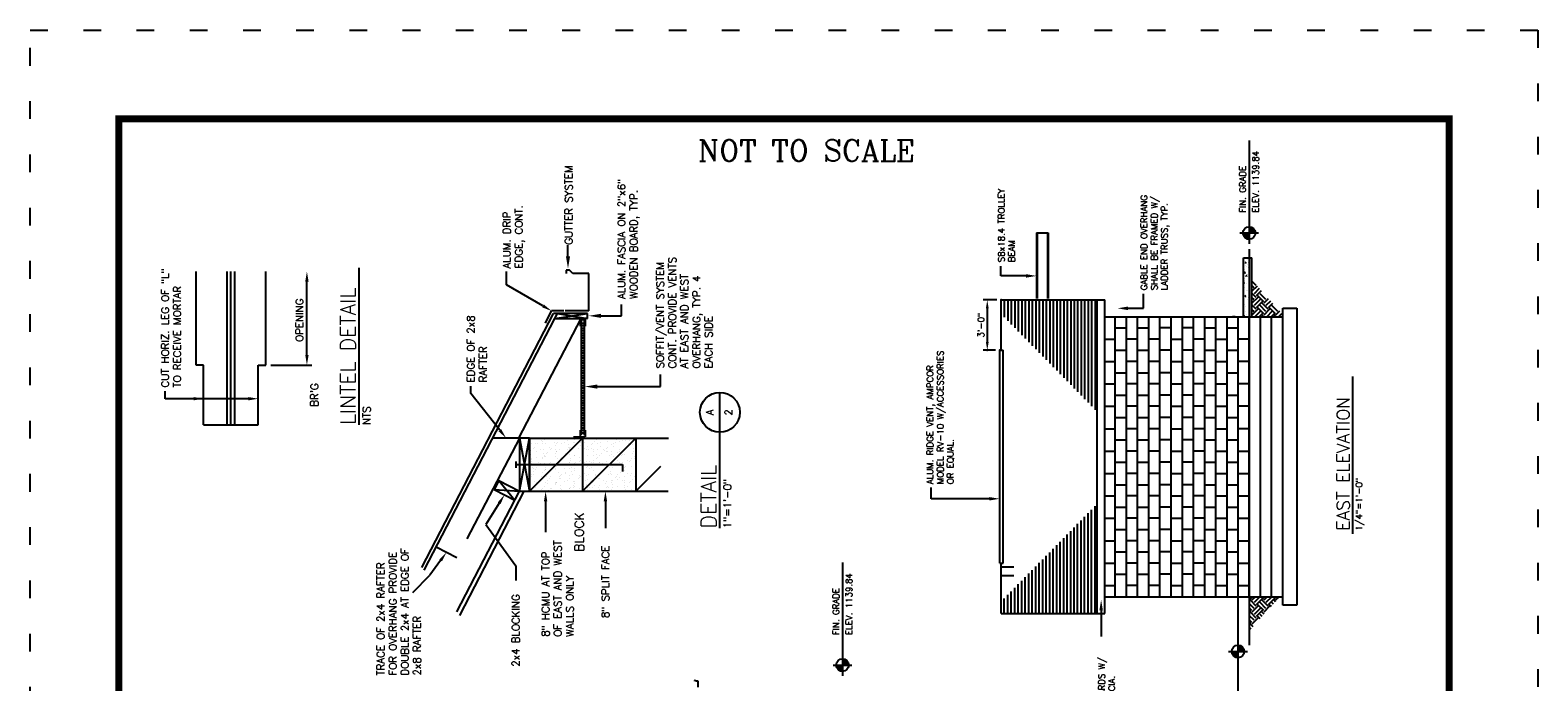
# Model space of a CAD drawing. Header units: feet. Extents: x 56.7 to 65.2, y 40.1 to 51.1.
# Tile 168 of 168: x 56.7 to 65.2, y 47.4 to 51.1. Entities that reach past the tile are written whole.
import ezdxf
from ezdxf.enums import TextEntityAlignment as Align

# ---------------------------------------------------------------- set-up
doc = ezdxf.new("R2010")
doc.units = ezdxf.units.FT
doc.header["$LTSCALE"] = 16
doc.header["$MEASUREMENT"] = 0
for name, pattern in [('CENTER', [1.4375, 1.25, -0.0625, 0.0625, -0.0625]), ('D1', [0.08, 0.04, -0.04]), ('DOT2', [0.125, 0, -0.125]), ('HIDDEN', [0.1875, 0.125, -0.0625])]:
    doc.linetypes.add(name, pattern=pattern)
doc.layers.get('0').update_dxf_attribs({"linetype": 'CONTINUOUS'})
doc.layers.get('DEFPOINTS').update_dxf_attribs({"linetype": 'CONTINUOUS'})
for name, color, linetype in [('ARWALL', 9, 'CONTINUOUS'), ('BLOCK', 250, 'CONTINUOUS'), ('BORDER', 7, 'CONTINUOUS'), ('BUILDING', 9, 'CONTINUOUS'), ('CONC-BLK', 14, 'CONTINUOUS'), ('DIM-1', 4, 'CONTINUOUS'), ('EARTH', 3, 'CONTINUOUS'), ('HCMU', 9, 'CONTINUOUS'), ('NOTES', 4, 'CONTINUOUS'), ('PAGE-NO', 9, 'CONTINUOUS'), ('STEEL', 7, 'CONTINUOUS'), ('T', 4, 'CONTINUOUS'), ('TEXT', 7, 'CONTINUOUS'), ('TRUSS', 9, 'CONTINUOUS'), ('WOOD', 9, 'CONTINUOUS')]:
    doc.layers.add(name, color=color, linetype=linetype)
doc.styles.add('ROMANS', font='ROMANS.shx', dxfattribs={"height": 1.5})
doc.styles.add('STYLE3', font='romanc.shx')

# ---------------------------------------------------------------- blocks, each defined once
blk = doc.blocks.new('*X14')
at = {"color": 0}
for p, q in [((477.94, 272.64), (477.94, 272.64)), ((478.35, 272.48), (478.35, 272.48)), ((478.05, 270.07), (478.05, 270.07)), ((478.32, 271.47), (478.32, 271.47)), ((478.37, 272.25), (478.37, 272.25)), ((478.43, 270.33), (478.43, 270.33)), ((478.74, 271.2), (478.74, 271.2)), ((478.87, 270.18), (478.87, 270.18)), ((479.34, 271.57), (479.34, 271.57)), ((479.52, 271.4), (479.52, 271.4)), ((479.72, 271.32), (479.72, 271.32)), ((479.78, 269.39), (479.78, 269.39)), ((480.23, 270.35), (480.23, 270.35)), ((480.26, 270.24), (480.26, 270.24)), ((480.39, 270.6), (480.39, 270.6)), ((480.75, 270.42), (480.75, 270.42)), ((481.39, 269.69), (481.39, 269.69)), ((481.57, 269.52), (481.57, 269.52)), ((477.95, 267.73), (477.95, 267.73)), ((478.38, 268.81), (478.38, 268.81)), ((478.46, 267.53), (478.46, 267.53)), ((478.49, 268.4), (478.49, 268.4)), ((478.55, 266.47), (478.55, 266.47)), ((478.57, 268.64), (478.57, 268.64)), ((478.98, 267.6), (478.98, 267.6)), ((479.13, 268.97), (479.13, 268.97)), ((479.44, 267.84), (479.44, 267.84)), ((479.55, 268.7), (479.55, 268.7)), ((479.79, 267.71), (479.79, 267.71)), ((479.84, 267.46), (479.84, 267.46)), ((479.94, 266.46), (479.94, 266.46)), ((480.43, 266.93), (480.43, 266.93)), ((480.62, 266.76), (480.62, 266.76)), ((481.05, 268.39), (481.05, 268.39)), ((481.07, 267.73), (481.07, 267.73)), ((481.11, 266.46), (481.11, 266.46)), ((481.15, 267.89), (481.15, 267.89)), ((481.67, 267.96), (481.67, 267.96)), ((482.44, 268.72), (482.44, 268.72)), ((482.46, 267.5), (482.46, 267.5)), ((482.48, 268.06), (482.48, 268.06)), ((483.05, 266.47), (483.05, 266.47)), ((483.81, 266.56), (483.81, 266.56)), ((478.02, 264.89), (478.02, 264.89)), ((478.05, 263.69), (478.05, 263.69)), ((478.48, 265.09), (478.48, 265.09)), ((478.62, 264.55), (478.62, 264.55)), ((478.76, 265.22), (478.76, 265.22)), ((479.38, 265.06), (479.38, 265.06)), ((479.48, 264.18), (479.48, 264.18)), ((479.66, 264.01), (479.66, 264.01)), ((479.9, 265.13), (479.9, 265.13)), ((479.91, 265.54), (479.91, 265.54)), ((479.97, 263.61), (479.97, 263.61)), ((480.36, 266.2), (480.36, 266.2)), ((480.71, 265.24), (480.71, 265.24)), ((480.74, 263.96), (480.74, 263.96)), ((481.16, 263.69), (481.16, 263.69)), ((481.18, 264.54), (481.18, 264.54)), ((481.49, 265.97), (481.49, 265.97)), ((481.88, 265.23), (481.88, 265.23)), ((482.07, 265.42), (482.07, 265.42)), ((482.48, 265.05), (482.48, 265.05)), ((482.52, 265.57), (482.52, 265.57)), ((482.59, 265.49), (482.59, 265.49)), ((482.59, 263.64), (482.59, 263.64)), ((482.67, 264.88), (482.67, 264.88)), ((483.4, 265.59), (483.4, 265.59)), ((483.47, 266.2), (483.47, 266.2)), ((483.54, 264.09), (483.54, 264.09)), ((483.86, 263.97), (483.86, 263.97)), ((483.88, 264.63), (483.88, 264.63)), ((484.28, 263.7), (484.28, 263.7)), ((484.76, 265.77), (484.76, 265.77)), ((484.99, 265.23), (484.99, 265.23)), ((485.08, 265.56), (485.08, 265.56)), ((485.15, 263.63), (485.15, 263.63)), ((485.28, 265.84), (485.28, 265.84)), ((485.68, 263.31), (485.68, 263.31)), ((486.2, 263.37), (486.2, 263.37)), ((486.49, 264.67), (486.49, 264.67)), ((486.97, 263.97), (486.97, 263.97)), ((487.02, 263.48), (487.02, 263.48)), ((487.39, 263.7), (487.39, 263.7)), ((480.53, 263.21), (480.53, 263.21)), ((482.99, 262.95), (482.99, 262.95)), ((483.51, 263.02), (483.51, 263.02)), ((484.32, 263.13), (484.32, 263.13)), ((484.53, 263.18), (484.53, 263.18)), ((484.72, 263.01), (484.72, 263.01))]:
    blk.add_line(p, q, dxfattribs=at)
blk = doc.blocks.new('*X12')
at = {"color": 0}
for p, q in [((483.17, 282.59), (483.17, 282.59)), ((483.25, 283.9), (483.25, 283.9)), ((483.31, 281.97), (483.31, 281.97)), ((483.35, 282.42), (483.35, 282.42)), ((483.62, 284.01), (483.62, 284.01)), ((483.69, 283.76), (483.69, 283.76)), ((484.05, 283.74), (484.05, 283.74)), ((484.21, 283.83), (484.21, 283.83)), ((484.22, 281.62), (484.22, 281.62)), ((484.43, 281.51), (484.43, 281.51)), ((484.52, 282.9), (484.52, 282.9)), ((485.02, 283.93), (485.02, 283.93)), ((485.56, 282.77), (485.56, 282.77)), ((485.86, 283.93), (485.86, 283.93)), ((485.93, 282.01), (485.93, 282.01)), ((485.95, 281.46), (485.95, 281.46)), ((486.17, 283.47), (486.17, 283.47)), ((486.36, 283.3), (486.36, 283.3)), ((486.38, 284.11), (486.38, 284.11)), ((486.74, 284.02), (486.74, 284.02)), ((486.9, 284.18), (486.9, 284.18)), ((487.16, 283.75), (487.16, 283.75)), ((487.22, 283), (487.22, 283)), ((487.23, 282.5), (487.23, 282.5)), ((487.3, 281.64), (487.3, 281.64)), ((487.55, 281.51), (487.55, 281.51)), ((487.82, 281.71), (487.82, 281.71)), ((488.22, 281.59), (488.22, 281.59)), ((483.25, 281.11), (483.25, 281.11)), ((483.26, 280.26), (483.26, 280.26)), ((483.26, 278.87), (483.26, 278.87)), ((483.36, 278.54), (483.36, 278.54)), ((483.37, 280.05), (483.37, 280.05)), ((484.18, 278.64), (484.18, 278.64)), ((484.58, 280.97), (484.58, 280.97)), ((484.61, 281.29), (484.61, 281.29)), ((484.64, 279.05), (484.64, 279.05)), ((484.85, 281.24), (484.85, 281.24)), ((485.13, 281.36), (485.13, 281.36)), ((485.22, 280.71), (485.22, 280.71)), ((485.24, 279), (485.24, 279)), ((485.4, 280.54), (485.4, 280.54)), ((485.53, 278.82), (485.53, 278.82)), ((485.66, 278.73), (485.66, 278.73)), ((485.99, 280.08), (485.99, 280.08)), ((486.05, 278.89), (486.05, 278.89)), ((486.27, 279.74), (486.27, 279.74)), ((486.37, 280.27), (486.37, 280.27)), ((486.87, 279), (486.87, 279)), ((487.27, 278.83), (487.27, 278.83)), ((487.28, 281.07), (487.28, 281.07)), ((487.34, 279.14), (487.34, 279.14)), ((487.45, 278.66), (487.45, 278.66)), ((487.97, 281.24), (487.97, 281.24)), ((488.23, 279.18), (488.23, 279.18)), ((484.26, 277.96), (484.26, 277.96)), ((484.44, 277.79), (484.44, 277.79)), ((485.31, 276.99), (485.31, 276.99)), ((486.05, 278.15), (486.05, 278.15)), ((486.05, 276.5), (486.05, 276.5)), ((486.12, 276.23), (486.12, 276.23)), ((486.31, 276.08), (486.31, 276.08)), ((486.46, 276.35), (486.46, 276.35)), ((486.47, 276.23), (486.47, 276.23)), ((486.49, 275.91), (486.49, 275.91)), ((486.98, 276.42), (486.98, 276.42)), ((487.18, 277.77), (487.18, 277.77)), ((487.41, 277.22), (487.41, 277.22)), ((487.79, 276.53), (487.79, 276.53)), ((487.36, 275.11), (487.36, 275.11)), ((487.47, 275.29), (487.47, 275.29)), ((487.99, 275.26), (487.99, 275.26))]:
    blk.add_line(p, q, dxfattribs=at)
blk = doc.blocks.new('*X13')
at = {"color": 0}
for p, q in [((483.35, 276.22), (483.35, 276.22)), ((483.44, 278.12), (483.44, 278.12)), ((483.5, 276.19), (483.5, 276.19)), ((483.76, 276), (483.76, 276)), ((484.07, 277.76), (484.07, 277.76)), ((484.29, 276.07), (484.29, 276.07)), ((484.7, 277.12), (484.7, 277.12)), ((485.1, 276.17), (485.1, 276.17)), ((483.3, 275.2), (483.3, 275.2)), ((483.49, 275.03), (483.49, 275.03)), ((483.56, 274.27), (483.56, 274.27)), ((483.74, 273.99), (483.74, 273.99)), ((484.16, 273.72), (484.16, 273.72)), ((484.36, 274.23), (484.36, 274.23)), ((484.77, 275.19), (484.77, 275.19)), ((484.87, 275.26), (484.87, 275.26)), ((485.21, 273.6), (485.21, 273.6)), ((486.02, 273.71), (486.02, 273.71)), ((486.18, 274.3), (486.18, 274.3)), ((486.85, 273.99), (486.85, 273.99)), ((487.28, 273.73), (487.28, 273.73)), ((487.38, 273.89), (487.38, 273.89)), ((487.9, 273.95), (487.9, 273.95))]:
    blk.add_line(p, q, dxfattribs=at)
blk = doc.blocks.new('*X10')
at = {"color": 0}
for p, q in [((477.82, 283.73), (477.82, 283.73)), ((477.99, 283.82), (477.99, 283.82)), ((478.05, 281.89), (478.05, 281.89)), ((478.11, 283.59), (478.11, 283.59)), ((478.2, 281.5), (478.2, 281.5)), ((478.29, 283.42), (478.29, 283.42)), ((478.31, 283.05), (478.31, 283.05)), ((479.16, 282.62), (479.16, 282.62)), ((480.16, 281.71), (480.16, 281.71)), ((477.87, 280.4), (477.87, 280.4)), ((478.11, 279.96), (478.11, 279.96)), ((478.21, 279.87), (478.21, 279.87)), ((478.63, 281.23), (478.63, 281.23)), ((479.01, 278.99), (479.01, 278.99)), ((479.2, 278.96), (479.2, 278.96)), ((479.23, 280.58), (479.23, 280.58)), ((479.39, 278.79), (479.39, 278.79)), ((479.4, 280.95), (479.4, 280.95)), ((479.43, 278.72), (479.43, 278.72)), ((479.47, 279.02), (479.47, 279.02)), ((479.75, 280.65), (479.75, 280.65)), ((480.14, 280.26), (480.14, 280.26)), ((480.56, 280.76), (480.56, 280.76)), ((480.67, 279.95), (480.67, 279.95)), ((482.08, 279.06), (482.08, 279.06)), ((482.13, 279), (482.13, 279)), ((482.55, 278.73), (482.55, 278.73)), ((482.84, 278.47), (482.84, 278.47)), ((477.84, 277.75), (477.84, 277.75)), ((477.98, 277.83), (477.98, 277.83)), ((478.18, 278.04), (478.18, 278.04)), ((478.24, 276.11), (478.24, 276.11)), ((478.25, 276.2), (478.25, 276.2)), ((478.43, 276.03), (478.43, 276.03)), ((478.79, 277.93), (478.79, 277.93)), ((478.9, 275.36), (478.9, 275.36)), ((479.53, 277.1), (479.53, 277.1)), ((479.71, 275.47), (479.71, 275.47)), ((479.82, 276.49), (479.82, 276.49)), ((480.15, 278.11), (480.15, 278.11)), ((480.24, 276.22), (480.24, 276.22)), ((480.26, 277.99), (480.26, 277.99)), ((480.67, 278.18), (480.67, 278.18)), ((480.73, 278.02), (480.73, 278.02)), ((480.8, 276.1), (480.8, 276.1)), ((480.95, 277.76), (480.95, 277.76)), ((481.07, 275.64), (481.07, 275.64)), ((481.25, 277.08), (481.25, 277.08)), ((481.44, 276.91), (481.44, 276.91)), ((481.48, 278.29), (481.48, 278.29)), ((481.59, 275.71), (481.59, 275.71)), ((482.15, 277.13), (482.15, 277.13)), ((482.31, 276.11), (482.31, 276.11)), ((482.41, 275.82), (482.41, 275.82)), ((482.93, 276.49), (482.93, 276.49)), ((477.93, 273.71), (477.93, 273.71)), ((478.3, 274.18), (478.3, 274.18)), ((478.38, 275.29), (478.38, 275.29)), ((478.64, 275.25), (478.64, 275.25)), ((479.3, 275.23), (479.3, 275.23)), ((479.59, 275.17), (479.59, 275.17)), ((480.3, 274.32), (480.3, 274.32)), ((480.48, 274.15), (480.48, 274.15)), ((480.63, 273.98), (480.63, 273.98)), ((480.86, 274.17), (480.86, 274.17)), ((481.05, 273.71), (481.05, 273.71)), ((481.76, 275.25), (481.76, 275.25)), ((482.21, 275.2), (482.21, 275.2))]:
    blk.add_line(p, q, dxfattribs=at)
blk = doc.blocks.new('*X11')
at = {"color": 0}
for p, q in [((478.83, 283.12), (478.83, 283.12)), ((479.34, 282.88), (479.34, 282.88)), ((479.34, 282.76), (479.34, 282.76)), ((479.64, 283.22), (479.64, 283.22)), ((480.34, 281.54), (480.34, 281.54)), ((480.51, 284), (480.51, 284)), ((480.55, 283.8), (480.55, 283.8)), ((480.61, 281.88), (480.61, 281.88)), ((480.93, 283.74), (480.93, 283.74)), ((481, 283.4), (481, 283.4)), ((481.32, 281.5), (481.32, 281.5)), ((481.52, 283.47), (481.52, 283.47)), ((481.96, 282.91), (481.96, 282.91)), ((482.17, 283.5), (482.17, 283.5)), ((482.33, 283.58), (482.33, 283.58)), ((482.45, 282.77), (482.45, 282.77)), ((481.21, 280.75), (481.21, 280.75)), ((481.74, 281.23), (481.74, 281.23)), ((481.92, 280.93), (481.92, 280.93)), ((482.02, 280.98), (482.02, 280.98)), ((482.21, 279.83), (482.21, 279.83)), ((482.39, 279.66), (482.39, 279.66)), ((482.44, 281), (482.44, 281))]:
    blk.add_line(p, q, dxfattribs=at)
blk = doc.blocks.new('EL')
at = {"layer": 'T', "color": 3}
for p, q in [((-0.086, 0.037), (-0.086, 0)), ((-0.078, 0.052), (-0.078, 0)), ((-0.07, 0.062), (-0.07, 0)), ((-0.062, 0.07), (-0.062, 0)), ((-0.055, 0.076), (-0.055, 0)), ((-0.047, 0.081), (-0.047, 0)), ((-0.039, 0.085), (-0.039, 0)), ((-0.031, 0.088), (-0.031, 0)), ((-0.023, 0.091), (-0.023, 0)), ((-0.016, 0.092), (-0.016, 0)), ((-0.008, 0.094), (-0.008, 0)), ((0.008, 0), (0.008, -0.094)), ((0.016, 0), (0.016, -0.092)), ((0.023, 0), (0.023, -0.091)), ((0.031, 0), (0.031, -0.088)), ((0.039, 0), (0.039, -0.085)), ((0.047, 0), (0.047, -0.081)), ((0.055, 0), (0.055, -0.076)), ((0.062, 0), (0.062, -0.07)), ((0.07, 0), (0.07, -0.062)), ((0.078, 0), (0.078, -0.052)), ((0.086, 0), (0.086, -0.037))]:
    blk.add_line(p, q, dxfattribs=at)
at = {"layer": 'T'}
blk.add_line((0, 0.141), (0, -0.141), dxfattribs=at)
blk.add_circle((0, 0), 0.0937, dxfattribs=at)
blk = doc.blocks.new('*X6')
at = {"color": 0}
for p, q in [((1197.9, 492.5), (1198.6, 492.8)), ((1197.9, 492.5), (1198.4, 492.2)), ((1198.4, 492.2), (1198.6, 492.8)), ((1199.2, 490.8), (1199.2, 490.8)), ((1200.1, 489), (1200.1, 489)), ((1200.2, 492.6), (1200.2, 492.6)), ((1201.3, 491.4), (1201.3, 491.4)), ((1202.7, 492.9), (1202.7, 492.9)), ((1203.9, 489.5), (1203.9, 489.5)), ((1205, 491.8), (1205, 491.8)), ((1206.5, 492.2), (1206.5, 492.2)), ((1208, 492.7), (1208, 492.7)), ((1210.2, 490.3), (1210.2, 490.3)), ((1210.9, 492.8), (1210.9, 492.8)), ((1211.5, 489.6), (1211.5, 489.6)), ((1211.6, 492.9), (1211.6, 492.9)), ((1212.3, 491.7), (1213, 492)), ((1212.3, 491.7), (1212.7, 491.4)), ((1212.7, 491.4), (1213, 492)), ((1212.7, 490.7), (1212.7, 490.7)), ((1213.4, 492.5), (1213.4, 492.5)), ((1216.5, 491.1), (1216.5, 491.1)), ((1216.6, 490.2), (1216.6, 490.2)), ((1218.7, 492.3), (1218.7, 492.3)), ((1221.7, 492.6), (1222, 492.9)), ((1221.7, 492.6), (1222.3, 492.5)), ((1221.7, 491), (1221.7, 491)), ((1222.3, 492.5), (1222.2, 492.9)), ((1222.8, 492), (1222.8, 492)), ((1224, 492.1), (1224, 492.1)), ((1225.3, 492.3), (1225.3, 492.3)), ((1226.6, 490.9), (1227.3, 491.2)), ((1226.6, 490.9), (1227.1, 490.6)), ((1226.9, 491.7), (1226.9, 491.7)), ((1227.1, 490.6), (1227.3, 491.2)), ((1227.9, 489.8), (1227.9, 489.8)), ((1228.9, 491.9), (1229.4, 492.5)), ((1228.9, 491.9), (1229.5, 491.9)), ((1229.1, 492.8), (1229.1, 492.8)), ((1229.5, 491.9), (1229.4, 492.5)), ((1229.4, 491.8), (1229.4, 491.8)), ((1231.8, 489), (1231.8, 489)), ((1231.9, 492.3), (1231.9, 492.3)), ((1232.8, 489.7), (1232.8, 489.7)), ((1233.8, 490.8), (1233.8, 490.8)), ((1234.7, 491.6), (1234.7, 491.6)), ((1235.3, 490), (1235.3, 490)), ((1236.1, 491.3), (1236.5, 491.9)), ((1236.1, 491.3), (1236.7, 491.2)), ((1236.7, 491.2), (1236.5, 491.9)), ((1237, 489.7), (1237, 489.7)), ((1239.1, 490.5), (1239.1, 490.5)), ((1239.6, 491.8), (1239.6, 491.8))]:
    blk.add_line(p, q, dxfattribs=at)
blk = doc.blocks.new('*X8')
at = {"color": 0}
for p, q in [((82.21, 71.96), (82.66, 72.41)), ((82.77, 71.46), (83.44, 72.12)), ((83.79, 72.12), (83.51, 72.41)), ((83.79, 71.77), (84.43, 72.41)), ((84.32, 71.24), (85.49, 72.41)), ((84.85, 70.71), (86.27, 72.12)), ((86.62, 72.12), (86.34, 72.41)), ((86.62, 71.77), (87.26, 72.41)), ((87.15, 71.24), (88.32, 72.41)), ((87.68, 70.71), (89.1, 72.12)), ((89.45, 72.12), (89.17, 72.41)), ((89.45, 71.77), (89.95, 72.27)), ((84.85, 70.36), (83.44, 71.77)), ((84.65, 69.8), (85.21, 70.36)), ((86.62, 69.3), (85.21, 70.71)), ((85.21, 69.3), (85.74, 69.83)), ((87.15, 69.83), (85.74, 71.24)), ((85.77, 68.8), (86.27, 69.3)), ((87.68, 70.36), (86.27, 71.77)), ((87.68, 67.53), (86.27, 68.94)), ((86.62, 68.94), (88.03, 70.36)), ((87.15, 68.41), (88.57, 69.83)), ((87.68, 67.88), (89.1, 69.3)), ((89.45, 69.3), (88.03, 70.71)), ((89.95, 69.86), (88.57, 71.24)), ((89.95, 67.03), (88.57, 68.41)), ((89.95, 70.92), (89.1, 71.77)), ((89.95, 68.09), (89.1, 68.94)), ((89.45, 68.94), (89.95, 69.44)), ((157.86, 69.83), (156.62, 71.07)), ((157.33, 69.3), (156.62, 70.01)), ((156.62, 68.93), (156.98, 69.3)), ((158.39, 67.53), (156.98, 68.94)), ((158.39, 70.36), (157.01, 71.74)), ((157.33, 68.94), (158.75, 70.36)), ((157.86, 71.24), (158.36, 71.74)), ((157.86, 68.41), (159.28, 69.83)), ((158.39, 70.71), (159.42, 71.74)), ((158.39, 67.88), (159.81, 69.3)), ((160.16, 69.3), (158.75, 70.71)), ((160.69, 69.83), (159.28, 71.24)), ((160.33, 67.35), (159.28, 68.41)), ((160.9, 67.85), (159.81, 68.94)), ((161.22, 70.36), (159.84, 71.74)), ((160.16, 68.94), (161.57, 70.36)), ((160.69, 71.24), (161.19, 71.74)), ((160.69, 68.41), (162.1, 69.83)), ((161.22, 70.71), (162.25, 71.74)), ((162.77, 69.52), (161.57, 70.71)), ((163.33, 70.02), (162.1, 71.24)), ((163.89, 70.51), (162.67, 71.74)), ((163.52, 71.24), (164.02, 71.74)), ((164.05, 70.71), (165.08, 71.74)), ((87.64, 67.13), (88.03, 67.53)), ((89.45, 66.47), (88.03, 67.88)), ((88.2, 66.64), (88.57, 67)), ((88.76, 66.14), (89.1, 66.47)), ((89.95, 65.26), (89.1, 66.11)), ((89.45, 66.11), (89.95, 66.61)), ((157.86, 67), (156.62, 68.24)), ((157.33, 66.47), (156.62, 67.18)), ((156.62, 66.11), (156.98, 66.47)), ((157.34, 64.69), (156.62, 65.42)), ((157.9, 65.19), (156.98, 66.11)), ((157.33, 66.11), (158.75, 67.53)), ((157.86, 65.58), (159.28, 67)), ((159.77, 66.85), (158.75, 67.88))]:
    blk.add_line(p, q, dxfattribs=at)

msp = doc.modelspace()

# ---------------------------------------------------------------- linework, layer by layer
at = {"layer": 'ARWALL'}
for p, q in [((63.5244, 49.5045), (63.5244, 49.8357)), ((63.5244, 49.8357), (63.5559, 49.8357)), ((63.4771, 49.5045), (63.4613, 49.5045))]:
    msp.add_line(p, q, dxfattribs=at)
at = {"layer": 'ARWALL', "color": 4, "linetype": 'HIDDEN'}
msp.add_line((63.5717, 49.5045), (63.5717, 49.8357), dxfattribs=at)
at = {"layer": 'ARWALL', "color": 4}
for p, q in [((62.1749, 49.5991), (62.1749, 49.501)), ((62.1946, 49.5991), (62.1946, 49.481)), ((62.2143, 49.5991), (62.2143, 49.461)), ((62.234, 49.5991), (62.234, 49.4409)), ((62.2538, 49.5991), (62.2538, 49.4209)), ((62.2735, 49.5991), (62.2735, 49.4009)), ((62.2932, 49.5991), (62.2932, 49.3809)), ((62.3129, 49.5991), (62.3129, 49.3609)), ((62.3326, 49.5991), (62.3326, 49.3409)), ((62.3523, 49.5991), (62.3523, 49.3209)), ((62.372, 49.5991), (62.372, 49.3009)), ((62.3918, 49.5991), (62.3918, 49.2809)), ((62.4115, 49.5991), (62.4115, 49.2608)), ((62.4312, 49.5991), (62.4312, 49.2408)), ((62.4509, 49.5991), (62.4509, 49.2208)), ((62.4706, 49.5991), (62.4706, 49.2008)), ((62.4903, 49.5991), (62.4903, 49.1808)), ((62.51, 49.5991), (62.51, 49.1608)), ((62.5298, 49.5991), (62.5298, 49.1408)), ((62.5495, 49.5991), (62.5495, 49.1208)), ((62.5692, 49.5991), (62.5692, 49.1008)), ((62.5889, 49.5991), (62.5889, 49.0808)), ((62.6086, 49.5991), (62.6086, 49.0607)), ((62.6283, 49.5991), (62.6283, 49.0407)), ((62.648, 49.5991), (62.648, 49.0207)), ((62.6678, 49.5991), (62.6678, 49.0007)), ((62.6875, 49.5991), (62.6875, 48.9807)), ((62.6283, 47.8327), (62.6283, 48.3772)), ((62.648, 47.8327), (62.648, 48.3972)), ((62.6678, 47.8327), (62.6678, 48.4173)), ((62.6875, 47.8327), (62.6875, 48.4373)), ((62.5495, 47.8327), (62.5495, 48.2972)), ((62.5692, 47.8327), (62.5692, 48.3172)), ((62.5889, 47.8327), (62.5889, 48.3372)), ((62.6086, 47.8327), (62.6086, 48.3572)), ((62.4509, 47.8327), (62.4509, 48.1971)), ((62.4706, 47.8327), (62.4706, 48.2171)), ((62.4903, 47.8327), (62.4903, 48.2372)), ((62.51, 47.8327), (62.51, 48.2572)), ((62.5298, 47.8327), (62.5298, 48.2772)), ((62.372, 47.8327), (62.372, 48.1171)), ((62.3918, 47.8327), (62.3918, 48.1371)), ((62.4115, 47.8327), (62.4115, 48.1571)), ((62.4312, 47.8327), (62.4312, 48.1771)), ((62.2932, 47.8327), (62.2932, 48.037)), ((62.3129, 47.8327), (62.3129, 48.0571)), ((62.3326, 47.8327), (62.3326, 48.0771)), ((62.3523, 47.8327), (62.3523, 48.0971)), ((62.2143, 47.8327), (62.2143, 47.957)), ((62.234, 47.8327), (62.234, 47.977)), ((62.2538, 47.8327), (62.2538, 47.997)), ((62.2735, 47.8327), (62.2735, 48.017)), ((62.1749, 47.8327), (62.1749, 47.917)), ((62.1946, 47.8327), (62.1946, 47.937))]:
    msp.add_line(p, q, dxfattribs=at)
at = {"layer": 'ARWALL', "color": 9}
for p, q in [((62.1494, 48.1166), (62.1494, 49.3152)), ((62.1494, 49.3152), (62.1691, 49.3152)), ((62.1691, 48.1166), (62.1691, 49.3152)), ((62.1494, 48.1166), (62.1691, 48.1166))]:
    msp.add_line(p, q, dxfattribs=at)
at = {"layer": 'ARWALL', "color": 3}
msp.add_line((63.0025, 49.2514), (63.0025, 49.2514), dxfattribs=at)
at = {"layer": 'ARWALL', "color": 4, "linetype": 'HIDDEN'}
msp.add_lwpolyline([(63.5559, 49.8357), (63.5717, 49.8357)], dxfattribs=at)
at = {"layer": 'BLOCK', "color": 6}
for p, q in [((59.7853, 49.4882), (59.8134, 49.4882)), ((59.7469, 48.8286), (59.8124, 48.8286))]:
    msp.add_line(p, q, dxfattribs=at)
at = {"layer": 'BORDER', "const_width": 0.04}
msp.add_lwpolyline([(57.1833, 40.6186), (57.1833, 50.6186), (64.6833, 50.6186), (64.6833, 40.6186)], close=True, dxfattribs=at)
at = {"layer": 'BUILDING', "color": 9}
for p, q in [((62.1573, 49.5991), (62.7419, 49.5991)), ((62.1573, 49.3152), (62.1573, 49.5991)), ((59.588, 49.4677), (59.6227, 49.5372)), ((62.1573, 47.8327), (62.1573, 48.1166)), ((62.1573, 47.8327), (62.7419, 47.8327))]:
    msp.add_line(p, q, dxfattribs=at)
at = {"layer": 'BUILDING', "color": 4}
msp.add_line((58.8921, 48.0924), (59.6347, 49.5232), dxfattribs=at)
at = {"layer": 'BUILDING'}
for p, q in [((62.7419, 49.5045), (63.5559, 49.5045)), ((62.7419, 47.9273), (63.5559, 47.9273))]:
    msp.add_line(p, q, dxfattribs=at)
at = {"layer": 'BUILDING', "color": 4, "linetype": 'HIDDEN'}
for p, q in [((63.5559, 49.5045), (63.7452, 49.5045)), ((63.5559, 47.9273), (63.7452, 47.9273))]:
    msp.add_line(p, q, dxfattribs=at)
at = {"layer": 'BUILDING', "color": 3}
for p, q in [((59.4979, 48.5211), (59.7975, 48.8208)), ((59.7975, 48.5211), (60.0972, 48.8208)), ((60.0972, 48.5211), (60.2385, 48.6624))]:
    msp.add_line(p, q, dxfattribs=at)
at = {"layer": 'BUILDING', "color": 9}
for points in [[(57.6185, 49.2322), (57.6185, 49.7599)], [(57.7941, 48.8951), (57.7941, 49.7599)], [(57.8152, 48.8951), (57.8152, 49.7599)], [(57.8363, 48.8951), (57.8363, 49.7599)], [(58.0119, 49.2322), (58.0119, 49.7599)], [(59.6915, 49.5372), (59.6227, 49.5372)], [(57.6607, 49.2322), (57.6185, 49.2322)], [(57.6607, 48.8951), (57.6607, 49.2322)], [(57.9697, 49.2322), (58.0119, 49.2322)], [(57.9697, 48.8951), (57.9697, 49.2322)], [(57.6607, 48.8951), (57.9697, 48.8951)], [(59.423, 48.6523), (59.423, 48.6897)]]:
    msp.add_lwpolyline(points, dxfattribs=at)
at = {"layer": 'BUILDING', "color": 4}
for points in [[(59.8264, 49.5232), (59.6347, 49.5232)], [(59.6412, 49.4951), (59.6558, 49.5232)], [(59.8264, 49.4951), (59.8264, 49.5232)], [(59.7975, 48.8208), (59.7975, 48.5211)], [(60.0972, 48.8208), (60.0972, 48.5211)]]:
    msp.add_lwpolyline(points, dxfattribs=at)
at = {"layer": 'BUILDING', "color": 4, "linetype": 'HIDDEN'}
for points in [[(63.5559, 47.9273), (63.5559, 49.5045)], [(63.619, 47.9273), (63.619, 49.5045)], [(63.6821, 47.9273), (63.6821, 49.5045)], [(63.7452, 47.9273), (63.7452, 48.1796)]]:
    msp.add_lwpolyline(points, dxfattribs=at)
msp.add_lwpolyline([(63.7452, 47.88), (63.7452, 49.5518), (63.824, 49.5518), (63.824, 47.88)], close=True, dxfattribs=at)
at = {"layer": 'BUILDING'}
msp.add_lwpolyline([(59.4979, 48.8208), (59.4979, 48.5211)], dxfattribs=at)
at = {"layer": 'BUILDING', "color": 9, "linetype": 'HIDDEN'}
msp.add_lwpolyline([(59.423, 48.671), (60.0223, 48.671), (60.0223, 48.6316)], dxfattribs=at)
at = {"layer": 'CONC-BLK', "color": 3}
for p, q in [((62.7989, 49.5045), (62.7989, 47.9273)), ((62.862, 49.5045), (62.862, 47.9273)), ((62.9251, 49.5045), (62.9251, 47.9273)), ((62.9881, 49.5045), (62.9881, 47.9273)), ((62.9881, 49.5045), (62.9881, 47.9273)), ((63.0512, 49.5045), (63.0512, 47.9273)), ((63.1143, 49.5045), (63.1143, 47.9273)), ((63.1774, 49.5045), (63.1774, 47.9273)), ((63.2405, 49.5045), (63.2405, 47.9273)), ((63.3036, 49.5045), (63.3036, 47.9273)), ((63.3667, 49.5045), (63.3667, 47.9273)), ((63.4297, 49.5045), (63.4297, 47.9273)), ((63.4928, 49.5045), (63.4928, 47.9273)), ((62.7989, 49.4414), (62.862, 49.4414)), ((62.9251, 49.4414), (62.9881, 49.4414)), ((63.1143, 49.4414), (63.0512, 49.4414)), ((63.2405, 49.4414), (63.1774, 49.4414)), ((63.3036, 49.4414), (63.3667, 49.4414)), ((63.4297, 49.4414), (63.4928, 49.4414)), ((62.7437, 49.3783), (62.7989, 49.3783)), ((62.7989, 49.3152), (62.862, 49.3152)), ((62.9251, 49.3783), (62.862, 49.3783)), ((62.9251, 49.3152), (62.9881, 49.3152)), ((63.0512, 49.3783), (62.9881, 49.3783)), ((63.1143, 49.3152), (63.0512, 49.3152)), ((63.1143, 49.3783), (63.1774, 49.3783)), ((63.2405, 49.3152), (63.1774, 49.3152)), ((63.3036, 49.3783), (63.2405, 49.3783)), ((63.3036, 49.3152), (63.3667, 49.3152)), ((63.3667, 49.3783), (63.4297, 49.3783)), ((63.4297, 49.3152), (63.4928, 49.3152)), ((63.5559, 49.3783), (63.4928, 49.3783)), ((62.7437, 49.2521), (62.7989, 49.2521)), ((62.9251, 49.2521), (62.862, 49.2521)), ((63.0512, 49.2521), (62.9881, 49.2521)), ((63.1143, 49.2521), (63.1774, 49.2521)), ((63.3036, 49.2521), (63.2405, 49.2521)), ((63.3667, 49.2521), (63.4297, 49.2521)), ((63.5559, 49.2521), (63.4928, 49.2521)), ((62.7989, 49.189), (62.862, 49.189)), ((62.9251, 49.189), (62.9881, 49.189)), ((63.1143, 49.189), (63.0512, 49.189)), ((63.2405, 49.189), (63.1774, 49.189)), ((63.3036, 49.189), (63.3667, 49.189)), ((63.4297, 49.189), (63.4928, 49.189)), ((62.7437, 49.1259), (62.7989, 49.1259)), ((62.7989, 49.0629), (62.862, 49.0629)), ((62.9251, 49.1259), (62.862, 49.1259)), ((62.9251, 49.0629), (62.9881, 49.0629)), ((63.0512, 49.1259), (62.9881, 49.1259)), ((63.1143, 49.0629), (63.0512, 49.0629)), ((63.1143, 49.1259), (63.1774, 49.1259)), ((63.2405, 49.0629), (63.1774, 49.0629)), ((63.3036, 49.1259), (63.2405, 49.1259)), ((63.3036, 49.0629), (63.3667, 49.0629)), ((63.3667, 49.1259), (63.4297, 49.1259)), ((63.4297, 49.0629), (63.4928, 49.0629)), ((63.5559, 49.1259), (63.4928, 49.1259)), ((62.7437, 48.9998), (62.7989, 48.9998)), ((62.9251, 48.9998), (62.862, 48.9998)), ((63.0512, 48.9998), (62.9881, 48.9998)), ((63.1143, 48.9998), (63.1774, 48.9998)), ((63.3036, 48.9998), (63.2405, 48.9998)), ((63.3667, 48.9998), (63.4297, 48.9998)), ((63.5559, 48.9998), (63.4928, 48.9998)), ((62.7989, 48.9367), (62.862, 48.9367)), ((62.9251, 48.9367), (62.9881, 48.9367)), ((63.1143, 48.9367), (63.0512, 48.9367)), ((63.2405, 48.9367), (63.1774, 48.9367)), ((63.3036, 48.9367), (63.3667, 48.9367)), ((63.4297, 48.9367), (63.4928, 48.9367)), ((62.7437, 48.8736), (62.7989, 48.8736)), ((62.7989, 48.8105), (62.862, 48.8105)), ((62.9251, 48.8736), (62.862, 48.8736)), ((62.9251, 48.8105), (62.9881, 48.8105)), ((63.0512, 48.8736), (62.9881, 48.8736)), ((63.1143, 48.8105), (63.0512, 48.8105)), ((63.1143, 48.8736), (63.1774, 48.8736)), ((63.2405, 48.8105), (63.1774, 48.8105)), ((63.3036, 48.8736), (63.2405, 48.8736)), ((63.3036, 48.8105), (63.3667, 48.8105)), ((63.3667, 48.8736), (63.4297, 48.8736)), ((63.4297, 48.8105), (63.4928, 48.8105)), ((63.5559, 48.8736), (63.4928, 48.8736)), ((62.7437, 48.7474), (62.7989, 48.7474)), ((62.9251, 48.7474), (62.862, 48.7474)), ((63.0512, 48.7474), (62.9913, 48.7474)), ((63.1143, 48.7474), (63.1774, 48.7474)), ((63.3036, 48.7474), (63.2405, 48.7474)), ((63.3667, 48.7474), (63.4297, 48.7474)), ((63.4947, 48.7474), (63.4928, 48.7474)), ((63.4928, 48.7474), (63.5559, 48.7474)), ((62.7437, 48.6213), (62.7989, 48.6213)), ((62.7989, 48.6843), (62.862, 48.6843)), ((62.9251, 48.6213), (62.862, 48.6213)), ((62.9251, 48.6843), (62.9881, 48.6843)), ((63.0512, 48.6213), (62.9913, 48.6213)), ((63.1143, 48.6843), (63.0512, 48.6843)), ((63.1143, 48.6213), (63.1774, 48.6213)), ((63.2405, 48.6843), (63.1774, 48.6843)), ((63.3036, 48.6213), (63.2405, 48.6213)), ((63.3036, 48.6843), (63.3667, 48.6843)), ((63.3667, 48.6213), (63.4297, 48.6213)), ((63.4297, 48.6843), (63.4928, 48.6843)), ((63.4928, 48.6213), (63.5559, 48.6213)), ((62.7989, 48.5582), (62.862, 48.5582)), ((62.9251, 48.5582), (62.9881, 48.5582)), ((63.1143, 48.5582), (63.0512, 48.5582)), ((63.2405, 48.5582), (63.1774, 48.5582)), ((63.3036, 48.5582), (63.3667, 48.5582)), ((63.4297, 48.5582), (63.4928, 48.5582)), ((62.7437, 48.4951), (62.7989, 48.4951)), ((62.9251, 48.4951), (62.862, 48.4951)), ((63.0512, 48.4951), (62.9913, 48.4951)), ((63.1143, 48.4951), (63.1774, 48.4951)), ((63.3036, 48.4951), (63.2405, 48.4951)), ((63.3667, 48.4951), (63.4297, 48.4951)), ((63.4928, 48.4951), (63.5559, 48.4951)), ((62.7437, 48.3689), (62.7989, 48.3689)), ((62.7989, 48.432), (62.862, 48.432)), ((62.9251, 48.3689), (62.862, 48.3689)), ((62.9251, 48.432), (62.9881, 48.432)), ((63.0512, 48.3689), (62.9913, 48.3689)), ((63.1143, 48.432), (63.0512, 48.432)), ((63.1143, 48.3689), (63.1774, 48.3689)), ((63.2405, 48.432), (63.1774, 48.432)), ((63.3036, 48.3689), (63.2405, 48.3689)), ((63.3036, 48.432), (63.3667, 48.432)), ((63.3667, 48.3689), (63.4297, 48.3689)), ((63.4297, 48.432), (63.4928, 48.432)), ((63.4928, 48.3689), (63.5559, 48.3689)), ((62.7989, 48.3058), (62.862, 48.3058)), ((62.9251, 48.3058), (62.9881, 48.3058)), ((63.1143, 48.3058), (63.0512, 48.3058)), ((63.2405, 48.3058), (63.1774, 48.3058)), ((63.3036, 48.3058), (63.3667, 48.3058)), ((63.4297, 48.3058), (63.4928, 48.3058)), ((62.7437, 48.2427), (62.7989, 48.2427)), ((62.9251, 48.2427), (62.862, 48.2427)), ((63.0512, 48.2427), (62.9913, 48.2427)), ((63.1143, 48.2427), (63.1774, 48.2427)), ((63.3036, 48.2427), (63.2405, 48.2427)), ((63.3667, 48.2427), (63.4297, 48.2427)), ((63.4928, 48.2427), (63.5559, 48.2427)), ((62.7437, 48.1166), (62.7989, 48.1166)), ((62.7989, 48.1796), (62.862, 48.1796)), ((62.9251, 48.1166), (62.862, 48.1166)), ((62.9251, 48.1796), (62.9881, 48.1796)), ((63.0512, 48.1166), (62.9913, 48.1166)), ((63.1143, 48.1796), (63.0512, 48.1796)), ((63.1143, 48.1166), (63.1774, 48.1166)), ((63.2405, 48.1796), (63.1774, 48.1796)), ((63.3036, 48.1166), (63.2405, 48.1166)), ((63.3036, 48.1796), (63.3667, 48.1796)), ((63.3667, 48.1166), (63.4297, 48.1166)), ((63.4297, 48.1796), (63.4928, 48.1796)), ((63.4928, 48.1166), (63.5559, 48.1166)), ((62.7989, 48.0535), (62.862, 48.0535)), ((62.9251, 48.0535), (62.9881, 48.0535)), ((63.1143, 48.0535), (63.0512, 48.0535)), ((63.2405, 48.0535), (63.1774, 48.0535)), ((63.3036, 48.0535), (63.3667, 48.0535)), ((63.4297, 48.0535), (63.4928, 48.0535)), ((62.7437, 47.9904), (62.7989, 47.9904)), ((62.9251, 47.9904), (62.862, 47.9904)), ((63.0512, 47.9904), (62.9913, 47.9904)), ((63.1143, 47.9904), (63.1774, 47.9904)), ((63.3036, 47.9904), (63.2405, 47.9904)), ((63.3667, 47.9904), (63.4297, 47.9904)), ((63.4928, 47.9904), (63.5559, 47.9904))]:
    msp.add_line(p, q, dxfattribs=at)
at = {"layer": 'CONC-BLK', "color": 9}
for points in [[(59.6412, 49.4951), (59.7889, 49.4951)], [(59.3253, 48.5816), (59.4417, 48.5212)], [(59.2994, 48.5317), (59.4158, 48.4713)]]:
    msp.add_lwpolyline(points, dxfattribs=at)
at = {"layer": 'CONC-BLK'}
for points in [[(59.4979, 48.8208), (60.2821, 48.8208)], [(59.4979, 48.5211), (60.2804, 48.5211)]]:
    msp.add_lwpolyline(points, dxfattribs=at)
at = {"layer": 'DEFPOINTS', "color": 7, "linetype": 'DOT2', "ltscale": 0.1}
msp.add_lwpolyline([(56.6833, 40.1186), (56.6833, 51.1186), (65.1833, 51.1186), (65.1833, 40.1186)], close=True, dxfattribs=at)
at = {"layer": 'DIM-1'}
for p, q in [((59.7155, 49.8452), (59.7148, 49.9073)), ((60.0163, 49.5094), (60.0163, 49.5738)), ((59.9017, 49.5094), (60.0163, 49.5094)), ((60.2362, 49.1109), (60.2362, 49.1785)), ((59.8812, 49.1109), (60.2362, 49.1109))]:
    msp.add_line(p, q, dxfattribs=at)
for points in [[(59.7272, 49.8452), (59.7038, 49.8452), (59.7155, 49.7749)], [(59.9017, 49.4977), (59.9017, 49.5211), (59.8315, 49.5094)], [(59.8812, 49.0992), (59.8812, 49.1226), (59.8109, 49.1109)]]:
    msp.add_solid(points, dxfattribs=at)
at = {"layer": 'HCMU', "color": 4}
for p, q in [((59.7241, 49.7666), (59.7058, 49.7666)), ((59.8325, 49.7479), (59.7428, 49.7479)), ((59.8325, 49.5372), (59.6999, 49.5372)), ((60.4324, 47.4545), (60.4295, 47.4545)), ((60.4495, 47.4516), (60.4353, 47.4516))]:
    msp.add_line(p, q, dxfattribs=at)
for points in [[(59.8325, 49.5372), (59.8325, 49.7479)], [(60.4495, 47.4183), (60.4495, 47.4516)]]:
    msp.add_lwpolyline(points, dxfattribs=at)
at = {"layer": 'NOTES', "color": 9}
msp.add_line((63.5563, 49.8856), (63.5559, 47.6546), dxfattribs=at)
at = {"layer": 'NOTES'}
for p, q in [((59.3684, 49.6845), (59.3684, 49.7582)), ((62.1565, 49.7343), (62.1565, 49.7887)), ((62.2981, 49.7343), (62.1565, 49.7343)), ((58.2436, 49.2884), (58.2436, 49.7028)), ((59.5741, 49.5654), (59.3684, 49.6845)), ((62.1337, 49.5991), (62.0556, 49.5991)), ((62.9593, 49.5518), (62.9593, 49.6331)), ((62.0793, 49.5518), (62.0793, 49.3625)), ((62.8718, 49.5518), (62.9593, 49.5518)), ((62.1258, 49.3152), (62.0556, 49.3152)), ((58.0399, 49.2322), (58.2717, 49.2322)), ((57.444, 49.0426), (57.444, 49.0847)), ((59.1679, 49.0712), (59.1679, 49.1134)), ((59.3316, 48.8648), (59.1679, 49.0712)), ((57.9135, 49.0426), (57.444, 49.0426)), ((61.7627, 48.4789), (61.7627, 48.5417)), ((59.3277, 48.4539), (59.2522, 48.3338)), ((59.5894, 48.465), (59.5894, 48.2916)), ((59.9265, 48.465), (59.9265, 48.3127)), ((62.0903, 48.4789), (61.7627, 48.4789)), ((59.2522, 48.3338), (59.4208, 48.102)), ((58.9974, 48.1316), (58.9362, 48.0487)), ((58.8404, 47.9514), (58.9362, 48.0487)), ((59.4208, 48.102), (59.4208, 48.0177)), ((62.1573, 48.0456), (62.1573, 48.0929)), ((62.2283, 48.0929), (62.1573, 48.0929)), ((62.2283, 48.0456), (62.1573, 48.0456)), ((62.7213, 47.8503), (62.7213, 47.7021))]:
    msp.add_line(p, q, dxfattribs=at)
at = {"layer": 'NOTES', "linetype": 'CENTER'}
msp.add_line((63.4928, 47.9273), (63.4928, 47.0982), dxfattribs=at)
for points in [[(63.5559, 50.4968), (63.5559, 49.9144)], [(61.263, 48.1193), (61.263, 47.4805)]]:
    msp.add_lwpolyline(points, dxfattribs=at)
at = {"layer": 'NOTES', "color": 9}
for points in [[(58.5386, 48.8951), (58.5386, 49.78)], [(64.1396, 48.2809), (64.1396, 49.168)]]:
    msp.add_lwpolyline(points, dxfattribs=at)
at = {"layer": 'NOTES'}
for p in [(62.1573, 49.5991), (62.0793, 49.3152), (62.1494, 49.3152)]:
    msp.add_point(p, dxfattribs=at)
for points in [[(58.2343, 49.7028), (58.253, 49.7028), (58.2436, 49.759)], [(62.2981, 49.7441), (62.2981, 49.7244), (62.3573, 49.7343)], [(59.5788, 49.5735), (59.5694, 49.5573), (59.6227, 49.5372)], [(62.0714, 49.5518), (62.0871, 49.5518), (62.0793, 49.5991)], [(62.8718, 49.5419), (62.8718, 49.5616), (62.8127, 49.5518)], [(62.0714, 49.3625), (62.0871, 49.3625), (62.0793, 49.3152)], [(58.2343, 49.2884), (58.253, 49.2884), (58.2436, 49.2322)], [(57.6045, 49.0519), (57.6045, 49.0332), (57.6607, 49.0426)], [(57.9135, 49.0519), (57.9135, 49.0332), (57.9697, 49.0426)], [(59.3389, 48.8707), (59.3242, 48.859), (59.3665, 48.8208)], [(59.3198, 48.4589), (59.3357, 48.4489), (59.3576, 48.5015)], [(59.58, 48.465), (59.5987, 48.465), (59.5894, 48.5211)], [(59.9171, 48.465), (59.9358, 48.465), (59.9265, 48.5211)], [(62.0903, 48.4887), (62.0903, 48.469), (62.1494, 48.4789)], [(58.9899, 48.1371), (59.005, 48.126), (59.0308, 48.1768)], [(62.7115, 47.8503), (62.7312, 47.8503), (62.7213, 47.9094)]]:
    msp.add_solid(points, dxfattribs=at)
at = {"layer": 'STEEL', "color": 4}
msp.add_line((62.3573, 49.9776), (62.4223, 49.9776), dxfattribs=at)
for points in [[(62.3573, 49.9776), (62.3573, 49.607)], [(62.3602, 49.9776), (62.3602, 49.607)], [(62.4194, 49.9776), (62.4194, 49.607)], [(62.4223, 49.9776), (62.4223, 49.607)]]:
    msp.add_lwpolyline(points, dxfattribs=at)
at = {"layer": 'T', "color": 9}
msp.add_line((60.5719, 48.3128), (60.5719, 49.0783), dxfattribs=at)
at = {"layer": 'T', "color": 4}
msp.add_circle((60.5719, 48.9659), 0.1124, dxfattribs=at)
at = {"layer": 'TRUSS', "color": 4}
for p, q in [((59.7058, 49.7666), (59.7058, 49.7479)), ((59.7428, 49.7479), (59.7241, 49.7666)), ((60.4295, 47.4545), (60.4295, 47.4516)), ((60.4353, 47.4516), (60.4324, 47.4545))]:
    msp.add_line(p, q, dxfattribs=at)
at = {"layer": 'TRUSS', "color": 6}
for p, q in [((59.7853, 49.4507), (59.7853, 49.4882)), ((59.8134, 49.4507), (59.8134, 49.4882)), ((59.7843, 48.8661), (59.7843, 48.8286)), ((59.8124, 48.8661), (59.8124, 48.8286))]:
    msp.add_line(p, q, dxfattribs=at)
at = {"layer": 'WOOD'}
for p, q in [((58.9048, 48.0762), (59.6412, 49.4951)), ((59.439, 48.8208), (59.7889, 49.4951)), ((59.0893, 47.8422), (59.4417, 48.5212))]:
    msp.add_line(p, q, dxfattribs=at)
at = {"layer": 'WOOD', "color": 4}
msp.add_line((59.1052, 47.822), (59.4681, 48.5211), dxfattribs=at)
at = {"layer": 'WOOD'}
for points in [[(62.6989, 47.8327), (62.6989, 49.5991)], [(62.7419, 47.8327), (62.7419, 49.5991)], [(59.7889, 49.4855), (59.7889, 48.8384)], [(59.4417, 48.8208), (59.2912, 48.8208)], [(59.3253, 48.5816), (59.2994, 48.5317)]]:
    msp.add_lwpolyline(points, dxfattribs=at)
at = {"layer": 'WOOD', "color": 3}
for points in [[(59.6412, 49.4951), (59.8264, 49.5232)], [(59.6558, 49.5232), (59.8264, 49.4951)], [(59.8076, 49.467), (59.7889, 49.467)], [(59.8076, 49.4529), (59.7889, 49.4529)], [(59.8076, 49.4389), (59.7889, 49.4389)], [(59.8076, 49.4248), (59.7889, 49.4248)], [(59.8076, 49.4108), (59.7889, 49.4108)], [(59.8076, 49.3967), (59.7889, 49.3967)], [(59.8076, 49.3827), (59.7889, 49.3827)], [(59.8076, 49.3686), (59.7889, 49.3686)], [(59.8076, 49.3546), (59.7889, 49.3546)], [(59.8076, 49.3406), (59.7889, 49.3406)], [(59.8076, 49.3265), (59.7889, 49.3265)], [(59.8076, 49.3125), (59.7889, 49.3125)], [(59.8076, 49.2984), (59.7889, 49.2984)], [(59.8076, 49.2844), (59.7889, 49.2844)], [(59.8076, 49.2703), (59.7889, 49.2703)], [(59.8076, 49.2563), (59.7889, 49.2563)], [(59.8076, 49.2422), (59.7889, 49.2422)], [(59.8076, 49.2282), (59.7889, 49.2282)], [(59.8076, 49.2141), (59.7889, 49.2141)], [(59.8076, 49.2001), (59.7889, 49.2001)], [(59.8076, 49.186), (59.7889, 49.186)], [(59.8076, 49.172), (59.7889, 49.172)], [(59.8076, 49.1579), (59.7889, 49.1579)], [(59.8076, 49.1439), (59.7889, 49.1439)], [(59.8076, 49.1298), (59.7889, 49.1298)], [(59.8076, 49.1158), (59.7889, 49.1158)], [(59.8076, 49.1018), (59.7889, 49.1018)], [(59.8076, 49.0877), (59.7889, 49.0877)], [(59.8076, 49.0737), (59.7889, 49.0737)], [(59.8076, 49.0596), (59.7889, 49.0596)], [(59.8076, 49.0456), (59.7889, 49.0456)], [(59.8076, 49.0315), (59.7889, 49.0315)], [(59.8076, 49.0175), (59.7889, 49.0175)], [(59.8076, 49.0034), (59.7889, 49.0034)], [(59.8076, 48.9894), (59.7889, 48.9894)], [(59.8076, 48.9753), (59.7889, 48.9753)], [(59.8076, 48.9613), (59.7889, 48.9613)], [(59.8076, 48.9472), (59.7889, 48.9472)], [(59.8076, 48.9332), (59.7889, 48.9332)], [(59.8076, 48.9191), (59.7889, 48.9191)], [(59.8076, 48.9051), (59.7889, 48.9051)], [(59.8076, 48.8911), (59.7889, 48.8911)], [(59.8076, 48.877), (59.7889, 48.877)], [(59.8076, 48.863), (59.7889, 48.863)], [(59.8076, 48.8489), (59.7889, 48.8489)]]:
    msp.add_lwpolyline(points, dxfattribs=at)
at = {"layer": 'WOOD', "color": 4}
for points in [[(59.8264, 49.4951), (59.7889, 49.4951)], [(59.8076, 49.4859), (59.8076, 48.8373)], [(59.4417, 48.8208), (59.4979, 48.5211)], [(59.4417, 48.5211), (59.4979, 48.8208)], [(59.3253, 48.5816), (59.4158, 48.4713)], [(59.2994, 48.5317), (59.4417, 48.5212)]]:
    msp.add_lwpolyline(points, dxfattribs=at)
at = {"layer": 'WOOD', "color": 3, "linetype": 'D1'}
msp.add_lwpolyline([(59.4417, 48.8208), (59.089, 48.1466), (58.9726, 48.207)], dxfattribs=at)
at = {"layer": 'WOOD'}
msp.add_lwpolyline([(59.4979, 48.8208), (59.4417, 48.8208), (59.4417, 48.5211), (59.4979, 48.5211)], close=True, dxfattribs=at)

# ---------------------------------------------------------------- block references
at = {"layer": 'EARTH', "xscale": 0.02365762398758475, "yscale": 0.02365762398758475, "zscale": 0.02365762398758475, "rotation": 89.99999999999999}
msp.add_blockref('*X8', (65.2689, 45.7993), dxfattribs=at)
at = {"layer": 'NOTES'}
for name, p, xscale, yscale, zscale, rotation in [('EL', (63.5559, 49.9761), 0.378521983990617, 0.378521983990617, 0.378521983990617, 89.99999999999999), ('*X12', (67.4829, 35.102), 0.02809385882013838, 0.02809385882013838, 0.02809385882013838, 89.99999999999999), ('*X13', (67.4829, 35.102), 0.02809385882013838, 0.02809385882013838, 0.02809385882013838, 89.99999999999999), ('*X14', (46.3784, 56.2065), -0.02809385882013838, 0.02809385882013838, 0.02809385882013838, 180), ('*X14', (67.4829, 35.102), 0.02809385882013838, 0.02809385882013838, 0.02809385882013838, 89.99999999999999), ('*X11', (67.4829, 35.102), 0.02809385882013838, 0.02809385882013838, 0.02809385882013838, 89.99999999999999), ('*X10', (67.4829, 35.102), 0.02809385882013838, 0.02809385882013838, 0.02809385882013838, 89.99999999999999), ('EL', (63.4928, 47.6187), 0.378521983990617, 0.378521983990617, 0.378521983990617, 89.99999999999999), ('EL', (61.263, 47.5422), 0.378521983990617, 0.378521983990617, 0.378521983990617, 89.99999999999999)]:
    msp.add_blockref(name, p, dxfattribs=dict(at, xscale=xscale, yscale=yscale, zscale=zscale, rotation=rotation))
at = {"layer": 'NOTES', "color": 3, "xscale": 0.007885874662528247, "yscale": 0.007885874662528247, "zscale": 0.007885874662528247, "rotation": 89.99999999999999}
msp.add_blockref('*X6', (67.4116, 40.0578), dxfattribs=at)

# ---------------------------------------------------------------- texts
at = {"layer": 'DIM-1', "style": 'ROMANS'}
for s, height, p in [('GUTTER SYSTEM', 0.042141, (59.7407, 49.9098)), ('ALUM. FASCIA ON 2"x6"', 0.042141, (60.0384, 49.6045)), ('WOODEN BOARD, TYP.', 0.042141, (60.1066, 49.6045)), ('ALUM. DRIP', 0.04214, (59.3914, 49.7763)), ('EDGE, CONT.', 0.042141, (59.4597, 49.7763))]:
    msp.add_text(s, height=height, rotation=90, dxfattribs=at).set_placement(p)
at = {"layer": 'NOTES', "style": 'ROMANS'}
for s, height, p in [('FIN. GRADE', 0.03549, (63.5363, 50.0903)), ('ELEV. 1139.84', 0.035486, (63.6105, 50.0903)), ('S8x18.4 TROLLEY', 0.035486, (62.1771, 49.8118)), ('GABLE END OVERHANG', 0.035486, (62.9809, 49.6537)), ('SHALL BE FRAMED W/', 0.035486, (63.0383, 49.6537)), ('LADDER TRUSS, TYP.', 0.035486, (63.0958, 49.6537)), ('BEAM', 0.03549, (62.2345, 49.8118)), ('CONT. PROVIDE VENTS', 0.042141, (60.3246, 49.213)), ('SOFFIT/VENT SYSTEM', 0.042141, (60.2564, 49.213)), ('AT EAST AND WEST', 0.042141, (60.3928, 49.213)), ('CUT HORIZ. LEG OF "L"', 0.042141, (57.4651, 49.1058)), ('TO RECEIVE MORTAR', 0.042141, (57.5333, 49.1058)), ('OVERHANG, TYP. 4', 0.042141, (60.4611, 49.213)), ('EDGE OF 2x8', 0.042141, (59.189, 49.1345)), ('EACH SIDE', 0.04214, (60.5293, 49.213)), ('RAFTER', 0.04214, (59.2572, 49.1345)), ('MODEL RV-10 W/ACCESSORIES', 0.035486, (61.8321, 48.5611)), ('ALUM. RIDGE VENT, AMPCOR', 0.035486, (61.7746, 48.5611)), ('NTS', 0.04214, (58.6018, 48.8951)), ('OR EQUAL.', 0.03549, (61.8895, 48.5611)), ('1/4"=1\'-0"', 0.03549, (64.1928, 48.2986)), ('BLOCK', 0.05057, (59.804, 48.1812)), ('OF EAST AND WEST', 0.042141, (59.6787, 47.7017)), ('FOR OVERHANG PROVIDE', 0.042141, (58.7489, 47.4834)), ('DOUBLE 2x4 AT EDGE OF', 0.042141, (58.8172, 47.4834)), ('8" HCMU AT TOP', 0.042141, (59.6104, 47.7017)), ('8" SPLIT FACE', 0.042141, (59.9476, 47.807)), ('TRACE OF 2x4 RAFTER', 0.042141, (58.6807, 47.4834)), ('WALLS ONLY', 0.04214, (59.7469, 47.7017)), ('FIN. GRADE', 0.03549, (61.2434, 47.7117)), ('ELEV. 1139.84', 0.035486, (61.3177, 47.7117)), ('2x4 BLOCKING', 0.042141, (59.4419, 47.5331)), ('2x8 RAFTER', 0.04214, (58.8854, 47.4834)), ('1"x6" BOARDS W/', 0.035486, (62.7412, 47.1471)), ('ALUM. FASCIA.', 0.035486, (62.7986, 47.1471))]:
    msp.add_text(s, height=height, rotation=90, dxfattribs=at).set_placement(p)
at = {"layer": 'NOTES', "color": 6, "style": 'ROMANS'}
for s, height, p in [('LINTEL DETAIL', 0.084282, (58.5175, 48.8951)), ('EAST ELEVATION', 0.070973, (64.1218, 48.2986))]:
    msp.add_text(s, height=height, rotation=90, dxfattribs=at).set_placement(p)
at = {"layer": 'NOTES', "style": 'ROMANS'}
for s, p in [('OPENING', (58.2226, 49.4851)), ("BR'G", (58.3068, 49.0637))]:
    msp.add_text(s, height=0.04214, rotation=90, dxfattribs=at).set_placement(p, align=Align.CENTER)
msp.add_text('3\'-0"', height=0.03549, rotation=90, dxfattribs=at).set_placement((62.0438, 49.4572), align=Align.MIDDLE)
at = {"layer": 'PAGE-NO', "color": 9, "style": 'ROMANS'}
for s, p in [('A', (60.5157, 48.9659)), ('2', (60.6202, 48.9659))]:
    msp.add_text(s, height=0.0421, rotation=90, dxfattribs=at).set_placement(p, align=Align.MIDDLE)
at = {"layer": 'T', "color": 6, "style": 'ROMANS'}
msp.add_text('DETAIL', height=0.08428, rotation=90, dxfattribs=at).set_placement((60.5508, 48.3128))
at = {"layer": 'T', "style": 'ROMANS'}
msp.add_text('1"=1\'-0"', height=0.04214, rotation=90, dxfattribs=at).set_placement((60.6351, 48.3128))
at = {"layer": 'TEXT', "color": 7, "style": 'STYLE3'}
msp.add_text('NOT TO SCALE', height=0.120395, dxfattribs=at).set_placement((60.4489, 50.3809))

doc.saveas('drawing.dxf')
